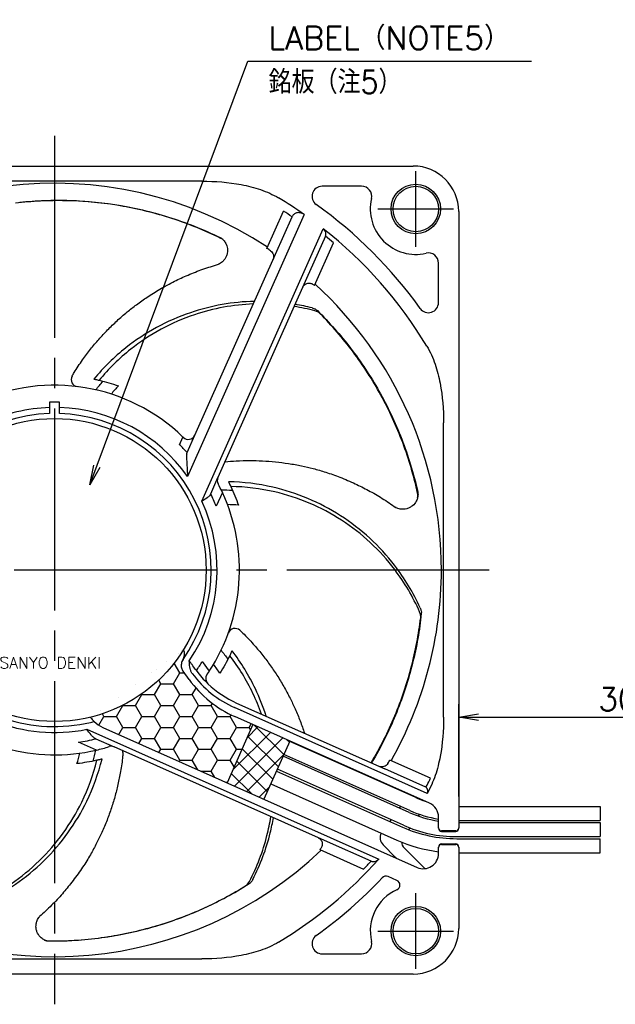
# Model space of a CAD drawing. Extents: x 154 to 478, y 166 to 274.
# Tile 2 of 8: x 206 to 265, y 176 to 274. Entities that reach past the tile are written whole.
import ezdxf

# ---------------------------------------------------------------- set-up
doc = ezdxf.new("R2010")
doc.units = 0
doc.header["$MEASUREMENT"] = 0
doc.header["$PDSIZE"] = -0.5
doc.linetypes.add('CENTER', pattern=[27, 20, -2, 3, -2])
doc.linetypes.add('MS', pattern=[0])
doc.layers.get('0').update_dxf_attribs({"linetype": 'CONTINUOUS'})
doc.layers.get('DEFPOINTS').update_dxf_attribs({"linetype": 'CONTINUOUS'})
for name, color, linetype in [('1DIM', 8, 'CONTINUOUS'), ('1MISC', 8, 'CONTINUOUS'), ('1TEXT', 8, 'CONTINUOUS'), ('CENTER_L', 4, 'CENTER'), ('HATCH', 4, 'CONTINUOUS'), ('PV_PRIMARY', 2, 'MS'), ('SOLID_L', 4, 'CONTINUOUS'), ('SOLID_M', 2, 'CONTINUOUS')]:
    doc.layers.add(name, color=color, linetype=linetype)
doc.styles.get("Standard").update_dxf_attribs({"font": 'ROMANS.shx', "bigfont": 'BIGFONT.shx'})
doc.dimstyles.new('ARROW_ARROW', dxfattribs={"dimscale": 0, "dimtxt": 3.5, "dimasz": 3, "dimexe": 2, "dimexo": 1.5, "dimgap": 1, "dimtad": 1, "dimdec": 1, "dimdsep": 46, "dimtxsty": 'STANDARD', "dimblk1": 'OPEN', "dimblk2": 'OPEN', "dimsah": 1, "dimcen": 0, "dimclrd": 256, "dimclre": 256, "dimclrt": 256, "dimadec": 0, "dimazin": 0, "dimtfac": 1, "dimtdec": 1, "dimtmove": 0, "dimatfit": 3, "dimldrblk": 'OPEN', "dimfxl": 1, "dimtolj": 1, "dimarcsym": 0})

# ---------------------------------------------------------------- blocks, each defined once
blk = doc.blocks.new('_OPEN')
at = {"color": 0, "linetype": 'ByBlock'}
for p, q in [((-1, 0.167), (0, 0)), ((0, 0), (-1, -0.167)), ((0, 0), (-1, 0))]:
    blk.add_line(p, q, dxfattribs=at)
blk = doc.blocks.new('*D3')
at = {"layer": '1DIM', "lineweight": -2}
for p, q in [((249.784, 197.008), (249.784, 206.148)), ((286.784, 196.75), (286.784, 206.148)), ((251.734, 204.848), (284.834, 204.848))]:
    blk.add_line(p, q, dxfattribs=at)
at = {"layer": 'DEFPOINTS', "color": 0}
for p in [(286.784, 204.848), (249.784, 196.033), (286.784, 195.775)]:
    blk.add_point(p, dxfattribs=at)
at = {"layer": '1DIM', "lineweight": -2, "xscale": 1.95, "yscale": 1.95, "zscale": 1.95, "rotation": 180}
blk.add_blockref('_OPEN', (249.784, 204.848), dxfattribs=at)
at = {"layer": '1DIM', "lineweight": -2, "xscale": 1.95, "yscale": 1.95, "zscale": 1.95}
blk.add_blockref('_OPEN', (286.784, 204.848), dxfattribs=at)
at = {"layer": '1DIM', "insert": (268.284, 208.532), "char_height": 2.275, "attachment_point": 5}
blk.add_mtext('   +50\\P300 0', dxfattribs=at)

msp = doc.modelspace()

# ---------------------------------------------------------------- hatches: boundary and pattern name
at = {"layer": 'HATCH'}
h = msp.add_hatch(dxfattribs=at)
h.set_pattern_fill('HONEY', color=256, scale=10, style=0)
h.set_pattern_definition([(0, (711.5411, -244.328), (1.875, 1.0825318), [1.25, -2.5]), (120, (711.5411, -244.328), (-1.875, 1.0825318), [1.25, -2.5]), (60, (711.5411, -244.328), (4e-16, 2.1650635), [-2.5, 1.25])])
edge = h.paths.add_edge_path()
edge.add_line((223.096, 208.587), (222.508, 209.398))
edge.add_spline(control_points=[(222.508, 209.398), (222.434, 209.499), (222.379, 209.614), (222.315, 209.869), (222.306, 210.009), (222.331, 210.152)], knot_values=[0, 0, 0, 0, 0.5, 0.5, 1, 1, 1, 1], degree=3, periodic=0)
edge.add_arc((223.317, 209.987), 1, 146.56505, 170.51979, ccw=False)
edge.add_arc((221.649, 211.09), 1, 326.48028, 386.61012)
edge.add_arc((209.784, 219.425), 15, 283.66632, 328.27836, ccw=False)
edge.add_line((213.328, 204.85), (213.356, 204.81))
edge.add_arc((215.783, 206.574), 3, 216, 225.73818)
edge.add_arc((215.783, 206.574), 3, 225.73818, 246)
edge.add_line((214.563, 203.833), (226.857, 198.359))
edge.add_line((226.857, 198.359), (229.42, 204.115))
edge.add_line((229.42, 204.115), (227.642, 204.906))
edge.add_arc((232.238, 215.229), 11.3, 216, 246, ccw=False)
h = msp.add_hatch(dxfattribs=at)
h.set_pattern_fill('ANSI37', color=256, scale=10)
h.set_pattern_definition([(45, (711.5411, -244.328), (-0.8838835, 0.8838835), []), (135, (711.5411, -244.328), (-0.8838835, -0.8838835), [])])
h.paths.add_polyline_path([(233.074, 202.488), (229.42, 204.115), (226.857, 198.359), (230.512, 196.732)])

# ---------------------------------------------------------------- linework, layer by layer
at = {"layer": 'CENTER_L'}
for p, q in [((209.784, 262.425), (209.784, 176.425)), ((245.534, 251.425), (245.534, 258.925)), ((241.784, 255.175), (249.284, 255.175)), ((252.784, 219.425), (166.784, 219.425)), ((245.534, 179.925), (245.534, 187.425)), ((241.784, 183.675), (249.284, 183.675))]:
    msp.add_line(p, q, dxfattribs=at)
at = {"layer": 'HATCH'}
for p, q in [((229.42, 204.115), (226.857, 198.359)), ((233.074, 202.488), (230.512, 196.732))]:
    msp.add_line(p, q, dxfattribs=at)
at = {"layer": 'PV_PRIMARY'}
for p, q in [((245.525, 196.89), (233.054, 202.442)), ((244.874, 195.428), (232.403, 200.98)), ((244.955, 195.611), (232.484, 201.163)), ((231.752, 199.519), (244.223, 193.966)), ((244.304, 194.149), (231.833, 199.701)), ((231.183, 198.24), (243.654, 192.687)), ((249.784, 196.025), (263.784, 196.025)), ((263.784, 196.025), (263.784, 194.625)), ((249.784, 194.625), (263.784, 194.625)), ((249.784, 194.425), (263.784, 194.425)), ((263.784, 194.425), (263.784, 193.025)), ((249.592, 193.025), (263.784, 193.025)), ((249.592, 192.825), (263.784, 192.825)), ((263.784, 191.425), (263.784, 192.825)), ((249.784, 191.425), (263.784, 191.425))]:
    msp.add_line(p, q, dxfattribs=at)
for radius, end in [(10, 251.73197), (11.6, 261.03152), (11.4, 260.87308), (13, 270), (13.2, 270), (14.6, 262.88515)]:
    msp.add_arc((249.592, 206.025), radius, 246, end, dxfattribs=at)
at = {"layer": 'SOLID_M'}
for p, q in [((174.284, 259.425), (245.284, 259.425)), ((224.368, 257.925), (195.199, 257.925)), ((240.178, 257.425), (236.265, 257.425)), ((234.485, 254.622), (222.939, 228.688)), ((230.804, 251.272), (232.445, 254.956)), ((249.784, 254.925), (249.784, 194.088)), ((231.645, 250.701), (233.292, 254.401)), ((224.362, 226.231), (236.377, 253.216)), ((236.6, 252.488), (234.73, 248.287)), ((235.514, 247.59), (237.399, 251.824)), ((223.661, 232.77), (231.645, 250.701)), ((247.784, 245.906), (247.784, 249.819)), ((234.73, 248.287), (225.951, 228.571)), ((209.284, 235.507), (209.284, 234.917)), ((210.284, 234.917), (210.284, 235.507)), ((248.284, 204.84), (248.284, 234.01)), ((222.15, 231.835), (222.489, 232.596)), ((222.894, 231.047), (223.661, 232.77)), ((225.243, 226.981), (225.951, 228.571)), ((226.394, 227.106), (225.788, 225.746)), ((224.407, 210.356), (225.097, 209.406)), ((223.096, 208.587), (222.508, 209.398)), ((246.662, 197.313), (227.602, 205.8)), ((227.806, 206.256), (242.457, 199.733)), ((213.328, 204.85), (213.356, 204.81)), ((246.894, 196.335), (227.642, 204.906)), ((214.563, 203.833), (245.673, 189.982)), ((212.989, 203.658), (241.87, 190.799)), ((213.924, 201.6), (212.165, 202.383)), ((213.883, 202.713), (215.681, 201.912)), ((236.813, 192.504), (215.681, 201.912)), ((246.997, 198.806), (242.965, 200.602)), ((246.525, 197.922), (242.457, 199.733)), ((247.784, 194.088), (247.784, 194.964)), ((247.784, 193.888), (247.784, 194.088)), ((249.784, 194.088), (249.784, 193.888)), ((247.784, 193.85), (247.784, 193.888)), ((249.484, 193.588), (248.084, 193.588)), ((248.084, 193.55), (249.484, 193.55)), ((249.784, 193.888), (249.784, 193.85)), ((249.784, 193.85), (249.784, 193.85)), ((241.105, 190.593), (236.813, 192.504)), ((242.299, 192.213), (243.508, 191.004)), ((248.084, 192.3), (249.484, 192.3)), ((248.084, 192.262), (249.484, 192.262)), ((236.043, 191.752), (240.377, 189.822)), ((246.418, 189.862), (244.374, 191.905)), ((247.784, 191.962), (247.784, 192)), ((247.784, 191.762), (247.784, 191.962)), ((247.784, 191.352), (247.784, 191.762)), ((249.784, 192), (249.784, 191.962)), ((249.784, 192), (249.784, 192)), ((249.784, 191.962), (249.784, 191.762)), ((249.784, 191.762), (249.784, 183.925)), ((243.67, 188.685), (242.79, 189.076)), ((236.265, 181.425), (240.178, 181.425)), ((195.199, 180.925), (224.368, 180.925)), ((245.284, 179.425), (174.284, 179.425))]:
    msp.add_line(p, q, dxfattribs=at)
for centre, radius in [((245.534, 255.175), 2.45), ((245.534, 255.175), 2.25), ((209.784, 219.425), 15), ((245.534, 183.675), 2.45), ((245.534, 183.675), 2.25)]:
    msp.add_circle(centre, radius, dxfattribs=at)
for centre, radius, start, end in [((245.284, 254.925), 4.5, 0, 90), ((209.784, 219.425), 38.287, 56.60591, 137.65875), ((236.265, 256.425), 1, 90, 234.40847), ((240.178, 256.425), 1, 346.86344, 90), ((209.784, 219.425), 43, 54.93862, 58.96737), ((209.784, 219.425), 44.5, 35.59153, 54.40847), ((245.534, 255.175), 4.5, 166.86344, 283.13656), ((209.784, 219.425), 42.143, 56.09384, 57.47123), ((209.784, 219.425), 43, 31.03263, 51.79755), ((209.784, 219.425), 42.571, 49.55741, 50.95577), ((209.784, 219.425), 38.159, 55.92963, 56.57312), ((246.784, 249.819), 1, 0, 103.13656), ((209.784, 219.425), 38.149, 47.58679, 47.71403), ((209.784, 219.425), 38.287, 0, 47.65853), ((246.784, 245.906), 1, 215.59153, 0), ((212.132, 238.279), 0.7, 150.47841, 262.90136), ((209.784, 219.425), 18.3, 46.02988, 114.81671), ((209.784, 219.425), 16.628, 88.27685, 91.72315), ((209.784, 219.425), 16.089, 91.78084, 115.02615), ((209.784, 219.425), 16.089, 35.15198, 88.21916), ((209.784, 219.425), 15.5, 91.84857, 283.31271), ((209.784, 219.425), 15.5, 325.10332, 88.15143), ((209.784, 219.425), 18.3, 45.83427, 46.02988), ((223.022, 233.054), 0.7, 225.83427, 336), ((209.784, 219.425), 17.52, 41.55543, 45.10017), ((226.591, 228.286), 0.7, 156, 207.79908), ((209.784, 219.425), 18.3, 24.81671, 27.79908), ((209.784, 219.425), 16.089, 325.98912, 25.02615), ((209.784, 219.425), 18.3, 326.80517, 24.81671), ((209.784, 219.425), 17.207, 21.55037, 26.04638), ((209.784, 219.425), 38.287, 330.45435, 0), ((227.643, 212.94), 0.7, 47.62127, 160.04422), ((221.649, 211.09), 1, 324.91335, 26.61012), ((209.784, 219.425), 16.089, 215.15198, 281.4912), ((223.317, 209.985), 1, 145.10332, 170.427), ((209.784, 219.425), 17.207, 324.64119, 328.1941), ((231.873, 215.392), 10.5, 216.33145, 246), ((231.873, 215.392), 10, 216.33145, 226.28746), ((225.446, 208.67), 0.7, 145.52296, 226.28746), ((209.784, 219.425), 18.3, 325.52296, 326.80517), ((232.238, 215.229), 11.3, 216, 246), ((231.873, 215.392), 10, 226.28746, 246), ((209.784, 219.425), 18.3, 226.02988, 283.07812), ((215.783, 206.574), 3, 216, 225.73818), ((215.783, 206.574), 3, 225.73818, 246), ((209.784, 219.425), 17.207, 277.95387, 283.78086), ((209.784, 219.425), 18.3, 283.07812, 287.18115), ((215.396, 201.273), 0.7, 66, 107.18115), ((215.849, 201.419), 0.7, 356.1927, 9.10592), ((209.784, 219.425), 38.149, 329.86843, 330.43422), ((209.784, 219.425), 42.571, 329.66145, 329.99368), ((245.402, 196.608), 0.8, 129.82607, 133.43494), ((209.784, 219.425), 41.5, 325.3775, 325.65831), ((246.284, 194.964), 1.5, 0, 66), ((209.784, 219.425), 43.5, 325.93045, 326.20328), ((209.784, 219.425), 41.5, 323.12107, 323.40417), ((243.006, 192.92), 1, 153.0935, 225), ((209.784, 219.425), 43.5, 323.74715, 324.02018), ((248.084, 193.888), 0.3, 180.00895, 270.00895), ((249.484, 193.888), 0.3, 269.99105, 359.99105), ((244.94, 192.471), 0.8, 179.27848, 225), ((248.084, 191.962), 0.3, 89.99105, 179.99105), ((249.484, 191.962), 0.3, 0.00895, 90.00895), ((209.784, 219.425), 38.287, 236.60518, 313.5876), ((209.784, 219.425), 38.149, 313.49828, 313.55152), ((246.284, 191.352), 1.5, 246, 0), ((209.784, 219.425), 43, 301.03263, 318.26282), ((209.784, 219.425), 42.571, 315.94305, 317.36948), ((209.784, 219.425), 44.5, 305.59153, 316.79865), ((242.586, 188.62), 0.5, 66, 136.79865), ((243.467, 188.228), 0.5, 294.41863, 66), ((245.534, 183.675), 4.5, 114.41863, 193.13656), ((245.284, 183.925), 4.5, 270, 0), ((236.265, 182.425), 1, 125.59153, 270), ((240.178, 182.425), 1, 270, 13.13656)]:
    msp.add_arc(centre, radius, start, end, dxfattribs=at)
for centre, major_axis, ratio, start_param, end_param in [((248.084, 193.85), (0, -0.3), 0.999688, 4.712389, 6.283185), ((249.484, 193.85), (0, 0.3), 0.999688, 3.141593, 4.712389), ((249.484, 193.85), (0, -0.3), 0.999922, 0, 1.570796), ((248.084, 192), (0, -0.3), 0.999688, 3.141593, 4.712389), ((249.484, 192), (0, 0.3), 0.999688, 4.712389, 6.283185), ((249.484, 192), (0, -0.3), 0.999922, 1.570796, 3.141593)]:
    msp.add_ellipse(centre, major_axis=major_axis, ratio=ratio, start_param=start_param, end_param=end_param, dxfattribs=at)
for points, knots in [([(224.368, 257.925), (225.681, 257.925), (226.982, 257.832), (228.908, 257.463), (229.55, 257.3), (230.786, 256.874), (231.385, 256.612), (231.951, 256.271)], [0, 0, 0, 0, 0.5, 0.5, 0.75, 0.75, 1, 1, 1, 1]), ([(205.915, 255.776), (206.721, 255.872), (207.553, 255.943), (209.217, 256.026), (210.052, 256.04), (212.57, 255.992), (214.255, 255.846), (216.801, 255.439), (217.651, 255.272), (219.354, 254.874), (220.208, 254.641), (221.919, 254.106), (222.774, 253.804), (224.479, 253.126), (225.328, 252.751), (226.181, 252.333)], [0, 0, 0, 0, 0.125, 0.125, 0.25, 0.25, 0.5, 0.5, 0.625, 0.625, 0.75, 0.75, 0.875, 0.875, 1, 1, 1, 1]), ([(226.244, 252.266), (225.467, 252.647), (224.667, 253.005), (223.051, 253.66), (222.233, 253.957), (220.58, 254.494), (219.746, 254.732), (218.064, 255.148), (217.219, 255.325), (214.68, 255.766), (212.991, 255.936), (210.47, 256.016), (209.634, 256.013), (207.979, 255.951), (207.162, 255.893), (206.333, 255.806)], [0, 0, 0, 0, 0.125, 0.125, 0.25, 0.25, 0.375, 0.375, 0.5, 0.5, 0.75, 0.75, 0.875, 0.875, 1, 1, 1, 1]), ([(234.485, 254.622), (234.363, 254.708), (234.225, 254.768), (233.961, 254.82), (233.835, 254.813), (233.622, 254.753), (233.532, 254.701), (233.387, 254.57), (233.332, 254.491), (233.292, 254.401)], [0, 0, 0, 0, 0.25, 0.25, 0.5, 0.5, 0.75, 0.75, 1, 1, 1, 1]), ([(236.6, 252.488), (236.644, 252.587), (236.651, 252.711), (236.602, 252.905), (236.574, 252.972), (236.495, 253.101), (236.441, 253.165), (236.377, 253.216)], [0, 0, 0, 0, 0.5, 0.5, 0.75, 0.75, 1, 1, 1, 1]), ([(226.571, 252.003), (226.644, 251.896), (226.829, 251.623), (226.916, 251.194), (226.884, 250.784), (226.79, 250.476), (226.63, 250.189), (226.43, 249.965), (226.225, 249.809), (226.084, 249.731), (226.024, 249.704), (226.015, 249.7)], [0, 0, 0, 0, 0.144318, 0.369257, 0.488423, 0.611314, 0.725478, 0.843833, 0.925167, 0.989959, 1, 1, 1, 1]), ([(226.395, 252.189), (226.436, 252.153), (226.469, 252.12), (226.525, 252.059), (226.55, 252.031), (226.571, 252.003)], [0, 0, 0, 0, 0.5, 0.5, 1, 1, 1, 1]), ([(231.161, 251.034), (231.297, 250.942), (231.396, 250.804), (231.486, 250.489), (231.475, 250.319), (231.408, 250.169)], [0, 0, 0, 0, 0.5, 0.5, 1, 1, 1, 1]), ([(211.522, 238.624), (211.588, 238.74), (211.899, 239.293), (212.511, 240.182), (213.326, 241.277), (214.158, 242.267), (215.033, 243.209), (215.969, 244.117), (216.923, 244.949), (217.916, 245.732), (218.991, 246.494), (220.247, 247.278), (221.599, 248.008), (223.021, 248.662), (224.469, 249.234), (225.493, 249.542), (226.016, 249.699)], [0.0248565, 0.0248565, 0.0248565, 0.0248565, 0.0456967, 0.1244834, 0.1937416, 0.2598351, 0.3269813, 0.395073, 0.4639857, 0.5251147, 0.592852, 0.6700391, 0.7567872, 0.8329075, 0.9147463, 1, 1, 1, 1]), ([(234.341, 247.414), (234.386, 247.516), (234.455, 247.605), (234.626, 247.743), (234.728, 247.792), (234.944, 247.837), (235.057, 247.834), (235.27, 247.776), (235.369, 247.722), (235.451, 247.647)], [0, 0, 0, 0, 0.25, 0.25, 0.5, 0.5, 0.75, 0.75, 1, 1, 1, 1]), ([(229.563, 246.025), (227.42, 245.976), (225.279, 245.602), (220.907, 244.119), (217.417, 242.206), (214.621, 239.473), (213.673, 238.329)], [0.2788629, 0.2788629, 0.2788629, 0.2788629, 0.5, 0.5, 0.75, 0.9029891, 0.9029891, 0.9029891, 0.9029891]), ([(229.447, 245.765), (227.479, 245.691), (225.519, 245.338), (221.339, 243.94), (217.886, 242.056), (215.127, 239.35), (214.193, 238.215)], [0.2947888, 0.2947888, 0.2947888, 0.2947888, 0.5, 0.5, 0.75, 0.9033515, 0.9033515, 0.9033515, 0.9033515]), ([(235.284, 245.374), (235.384, 245.349), (235.48, 245.315), (235.656, 245.226), (235.732, 245.173), (235.792, 245.114)], [0, 0, 0, 0, 0.5, 0.5, 1, 1, 1, 1]), ([(235.792, 245.114), (236.37, 244.544), (236.943, 243.938), (238.046, 242.689), (238.577, 242.044), (240.11, 240.046), (241.046, 238.637), (242.316, 236.393), (242.716, 235.624), (243.465, 234.044), (243.816, 233.232), (244.465, 231.56), (244.761, 230.704), (245.294, 228.948), (245.531, 228.051), (245.735, 227.123)], [0, 0, 0, 0, 0.125, 0.125, 0.25, 0.25, 0.5, 0.5, 0.625, 0.625, 0.75, 0.75, 0.875, 0.875, 1, 1, 1, 1]), ([(245.722, 227.032), (245.536, 227.877), (245.317, 228.725), (244.821, 230.397), (244.544, 231.222), (243.933, 232.849), (243.599, 233.65), (242.876, 235.224), (242.488, 235.995), (241.249, 238.254), (240.328, 239.681), (238.819, 241.702), (238.296, 242.355), (237.216, 243.61), (236.66, 244.212), (236.075, 244.806)], [0, 0, 0, 0, 0.125, 0.125, 0.25, 0.25, 0.375, 0.375, 0.5, 0.5, 0.75, 0.75, 0.875, 0.875, 1, 1, 1, 1]), ([(246.629, 241.593), (246.97, 241.026), (247.232, 240.428), (247.658, 239.194), (247.821, 238.554), (248.19, 236.625), (248.284, 235.322), (248.284, 234.01)], [0, 0, 0, 0, 0.25, 0.25, 0.5, 0.5, 1, 1, 1, 1]), ([(213.673, 238.329), (213.731, 238.317), (213.789, 238.305), (213.847, 238.293), (213.904, 238.28), (213.962, 238.267), (214.02, 238.254), (214.078, 238.241), (214.136, 238.228), (214.193, 238.215)], [0, 0, 0, 0, 0.000271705, 0.000271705, 0.000271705, 0.0005433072, 0.0005433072, 0.0005433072, 0.0008149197, 0.0008149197, 0.0008149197, 0.0008149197]), ([(214.193, 238.215), (214.523, 238.137), (214.838, 238.054), (215.469, 237.872), (215.785, 237.771), (216.106, 237.66)], [0, 0, 0, 0, 0.5, 0.5, 1, 1, 1, 1]), ([(209.284, 236.045), (209.284, 235.959), (209.284, 235.87), (209.284, 235.69), (209.284, 235.599), (209.284, 235.507)], [0, 0, 0, 0, 0.5, 0.5, 1, 1, 1, 1]), ([(210.284, 235.507), (210.284, 235.598), (210.284, 235.69), (210.284, 235.871), (210.284, 235.96), (210.284, 236.045)], [0, 0, 0, 0, 0.5, 0.5, 1, 1, 1, 1]), ([(222.863, 230.931), (222.855, 230.872), (222.852, 230.801), (222.85, 230.645), (222.851, 230.558), (222.859, 230.291), (222.869, 230.098), (222.889, 229.704), (222.9, 229.504), (222.921, 229.099), (222.93, 228.894), (222.939, 228.688)], [0, 0, 0, 0, 0.125, 0.125, 0.25, 0.25, 0.5, 0.5, 0.75, 0.75, 1, 1, 1, 1]), ([(226.652, 230.145), (227.024, 230.186), (227.84, 230.239), (229.077, 230.28), (230.37, 230.247), (231.652, 230.15), (232.945, 229.984), (234.191, 229.757), (235.421, 229.469), (236.687, 229.104), (238.084, 228.61), (239.497, 228.008), (240.895, 227.305), (242.245, 226.529), (243.125, 225.92), (243.573, 225.609)], [0.0657391, 0.0657391, 0.0657391, 0.0657391, 0.1244834, 0.1937416, 0.2598351, 0.3269813, 0.395073, 0.4639857, 0.5251147, 0.592852, 0.6700391, 0.7567872, 0.8329075, 0.9147463, 1, 1, 1, 1]), ([(226.989, 228.17), (227.015, 228.118), (227.042, 228.065), (227.068, 228.012), (227.094, 227.959), (227.12, 227.906), (227.146, 227.853), (227.172, 227.799), (227.198, 227.746), (227.223, 227.693)], [0, 0, 0, 0, 0.000271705, 0.000271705, 0.000271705, 0.0005433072, 0.0005433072, 0.0005433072, 0.0008149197, 0.0008149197, 0.0008149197, 0.0008149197]), ([(245.971, 215.667), (245.292, 217.173), (243.189, 220.677), (240.149, 223.478), (236.026, 226.125), (232.354, 227.661), (228.474, 228.143), (226.989, 228.17)], [0.0802821, 0.0802821, 0.0802821, 0.0802821, 0.25, 0.5, 0.5, 0.75, 0.9029891, 0.9029891, 0.9029891, 0.9029891]), ([(227.223, 227.693), (227.368, 227.387), (227.5, 227.089), (227.75, 226.481), (227.869, 226.172), (227.982, 225.851)], [0, 0, 0, 0, 0.5, 0.5, 1, 1, 1, 1]), ([(245.914, 215.276), (245.256, 216.771), (243.204, 220.259), (240.218, 223.043), (236.154, 225.675), (232.528, 227.201), (228.693, 227.671), (227.223, 227.693)], [0.0808083, 0.0808083, 0.0808083, 0.0808083, 0.25, 0.5, 0.5, 0.75, 0.9033515, 0.9033515, 0.9033515, 0.9033515]), ([(225.243, 226.981), (225.209, 226.905), (225.162, 226.835), (225.043, 226.701), (224.971, 226.637), (224.736, 226.456), (224.548, 226.343), (224.362, 226.231)], [0, 0, 0, 0, 0.25, 0.25, 0.5, 0.5, 1, 1, 1, 1]), ([(245.721, 226.612), (245.683, 226.489), (245.585, 226.173), (245.303, 225.838), (244.963, 225.608), (244.664, 225.489), (244.339, 225.436), (244.04, 225.452), (243.79, 225.515), (243.641, 225.576), (243.582, 225.607), (243.574, 225.611)], [0, 0, 0, 0, 0.144318, 0.3692561, 0.4884226, 0.6113134, 0.7254782, 0.8438321, 0.9251663, 0.9899592, 1, 1, 1, 1]), ([(245.757, 226.866), (245.754, 226.811), (245.749, 226.765), (245.736, 226.683), (245.729, 226.646), (245.721, 226.612)], [0, 0, 0, 0, 0.5, 0.5, 1, 1, 1, 1]), ([(245.971, 215.667), (246.013, 215.573), (246.046, 215.477), (246.087, 215.283), (246.093, 215.191), (246.084, 215.108)], [0, 0, 0, 0, 0.5, 0.5, 1, 1, 1, 1]), ([(241.114, 200.331), (241.118, 200.337), (241.122, 200.343), (241.571, 201.096), (241.988, 201.856), (242.768, 203.403), (243.129, 204.187), (244.123, 206.564), (244.665, 208.174), (245.304, 210.613), (245.487, 211.43), (245.795, 213.056), (245.92, 213.866), (246.02, 214.694)], [0.2489574, 0.2489574, 0.2489574, 0.2489574, 0.25, 0.25, 0.375, 0.375, 0.5, 0.5, 0.75, 0.75, 0.875, 0.875, 1, 1, 1, 1]), ([(246.084, 215.108), (245.998, 214.3), (245.882, 213.474), (245.593, 211.833), (245.42, 211.016), (244.814, 208.572), (244.296, 206.961), (243.333, 204.57), (242.981, 203.778), (242.214, 202.206), (241.797, 201.426), (241.281, 200.539), (241.215, 200.428), (241.148, 200.316)], [0, 0, 0, 0, 0.125, 0.125, 0.25, 0.25, 0.5, 0.5, 0.625, 0.625, 0.75, 0.75, 0.76806, 0.76806, 0.76806, 0.76806]), ([(228.115, 213.458), (228.213, 213.368), (228.683, 212.942), (229.413, 212.148), (230.3, 211.109), (231.08, 210.078), (231.803, 209.015), (232.48, 207.9), (233.079, 206.785), (233.621, 205.643), (234.099, 204.487), (234.385, 203.675), (234.516, 203.269)], [0.0248565, 0.0248565, 0.0248565, 0.0248565, 0.0456967, 0.1244834, 0.1937416, 0.2598351, 0.3269813, 0.395073, 0.4639857, 0.5251147, 0.592852, 0.6596527, 0.6596527, 0.6596527, 0.6596527]), ([(227.121, 210.945), (226.972, 210.641), (226.821, 210.352), (226.502, 209.777), (226.334, 209.492), (226.155, 209.204)], [0, 0, 0, 0, 0.5, 0.5, 1, 1, 1, 1]), ([(227.348, 211.426), (227.324, 211.373), (227.299, 211.319), (227.274, 211.266), (227.249, 211.212), (227.224, 211.158), (227.198, 211.105), (227.172, 211.051), (227.147, 210.998), (227.121, 210.945)], [0, 0, 0, 0, 0.000271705, 0.000271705, 0.000271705, 0.0005433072, 0.0005433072, 0.0005433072, 0.0008149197, 0.0008149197, 0.0008149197, 0.0008149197]), ([(230.267, 205.16), (230.021, 205.858), (229.177, 207.901), (228.02, 209.782), (227.121, 210.945)], [0.6728413, 0.6728413, 0.6728413, 0.6728413, 0.75, 0.9033515, 0.9033515, 0.9033515, 0.9033515]), ([(230.732, 204.953), (230.438, 205.875), (229.532, 208.159), (228.253, 210.248), (227.348, 211.426)], [0.6504665, 0.6504665, 0.6504665, 0.6504665, 0.75, 0.9029891, 0.9029891, 0.9029891, 0.9029891]), ([(222.331, 210.152), (222.306, 210.009), (222.315, 209.869), (222.379, 209.614), (222.434, 209.499), (222.508, 209.398)], [0, 0, 0, 0, 0.5, 0.5, 1, 1, 1, 1]), ([(223.783, 209.514), (223.694, 209.635), (223.59, 209.779), (223.42, 210.014), (223.362, 210.094), (223.242, 210.258), (223.181, 210.342), (223.121, 210.426)], [0, 0, 0, 0, 0.5, 0.5, 0.75, 0.75, 1, 1, 1, 1]), ([(223.351, 209.269), (223.301, 209.356), (223.264, 209.45), (223.207, 209.639), (223.187, 209.736), (223.142, 210.028), (223.131, 210.226), (223.121, 210.426)], [0, 0, 0, 0, 0.25, 0.25, 0.5, 0.5, 1, 1, 1, 1]), ([(248.284, 204.84), (248.284, 203.539), (248.192, 202.248), (247.83, 200.338), (247.67, 199.702), (247.252, 198.473), (246.996, 197.878), (246.662, 197.313)], [0, 0, 0, 0, 0.5, 0.5, 0.75, 0.75, 1, 1, 1, 1]), ([(213.353, 204.342), (213.436, 204.361), (213.517, 204.381), (213.645, 204.414), (213.689, 204.425), (213.689, 204.425)], [0, 0, 0, 0, 0.5, 0.5, 1, 1, 1, 1]), ([(213.883, 202.713), (213.792, 202.753), (213.708, 202.806), (213.548, 202.934), (213.471, 203.01), (213.255, 203.259), (213.121, 203.46), (212.989, 203.658)], [0, 0, 0, 0, 0.25, 0.25, 0.5, 0.5, 1, 1, 1, 1]), ([(216.547, 201.373), (216.538, 201.24), (216.498, 200.607), (216.333, 199.541), (216.073, 198.2), (215.753, 196.947), (215.374, 195.719), (214.924, 194.495), (214.426, 193.331), (213.871, 192.195), (213.233, 191.042), (212.441, 189.79), (211.54, 188.547), (210.543, 187.34), (209.486, 186.196), (208.697, 185.475), (208.294, 185.107)], [0.0248565, 0.0248565, 0.0248565, 0.0248565, 0.0456967, 0.1244834, 0.1937416, 0.2598351, 0.3269813, 0.395073, 0.4639857, 0.5251147, 0.592852, 0.6700391, 0.7567872, 0.8329075, 0.9147463, 1, 1, 1, 1]), ([(197.699, 185.124), (199.303, 185.432), (203.16, 186.657), (206.539, 188.949), (210.009, 192.325), (212.303, 195.52), (213.615, 199.155), (213.963, 200.583)], [0.0808083, 0.0808083, 0.0808083, 0.0808083, 0.25, 0.5, 0.5, 0.75, 0.9033515, 0.9033515, 0.9033515, 0.9033515]), ([(198.068, 184.982), (199.686, 185.308), (203.571, 186.579), (206.978, 188.919), (210.476, 192.35), (212.79, 195.588), (214.124, 199.263), (214.481, 200.705)], [0.0802821, 0.0802821, 0.0802821, 0.0802821, 0.25, 0.5, 0.5, 0.75, 0.9029891, 0.9029891, 0.9029891, 0.9029891]), ([(213.963, 200.583), (213.633, 200.51), (213.313, 200.448), (212.665, 200.339), (212.337, 200.292), (211.999, 200.253)], [0, 0, 0, 0, 0.5, 0.5, 1, 1, 1, 1]), ([(214.481, 200.705), (214.424, 200.691), (214.367, 200.677), (214.309, 200.663), (214.252, 200.649), (214.194, 200.636), (214.136, 200.622), (214.079, 200.609), (214.021, 200.596), (213.963, 200.583)], [0, 0, 0, 0, 0.000271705, 0.000271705, 0.000271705, 0.0005433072, 0.0005433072, 0.0005433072, 0.0008149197, 0.0008149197, 0.0008149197, 0.0008149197]), ([(242.778, 200.275), (242.691, 200.126), (242.55, 200.013), (242.225, 199.908), (242.045, 199.917), (241.887, 199.987)], [0, 0, 0, 0, 0.5, 0.5, 1, 1, 1, 1]), ([(246.662, 197.313), (246.72, 197.411), (246.743, 197.523), (246.728, 197.708), (246.693, 197.783), (246.642, 197.838)], [0, 0, 0, 0, 0.5, 0.5, 1, 1, 1, 1]), ([(229.067, 188.591), (229.826, 190.037), (230.639, 192.16), (231.094, 194.376), (231.194, 195.005)], [0.0808083, 0.0808083, 0.0808083, 0.0808083, 0.25, 0.3163663, 0.3163663, 0.3163663, 0.3163663]), ([(229.408, 188.79), (230.162, 190.259), (230.918, 192.286), (231.356, 194.394), (231.442, 194.895)], [0.0802821, 0.0802821, 0.0802821, 0.0802821, 0.25, 0.3023941, 0.3023941, 0.3023941, 0.3023941]), ([(235.871, 192.923), (235.976, 192.876), (236.068, 192.804), (236.208, 192.624), (236.256, 192.516), (236.295, 192.29), (236.286, 192.172), (236.215, 191.956), (236.152, 191.856), (236.068, 191.776)], [0, 0, 0, 0, 0.25, 0.25, 0.5, 0.5, 0.75, 0.75, 1, 1, 1, 1]), ([(241.105, 190.593), (241.207, 190.547), (241.337, 190.539), (241.539, 190.585), (241.609, 190.61), (241.746, 190.686), (241.814, 190.736), (241.87, 190.799)], [0, 0, 0, 0, 0.5, 0.5, 0.75, 0.75, 1, 1, 1, 1]), ([(243.613, 190.899), (243.613, 190.899), (243.605, 190.907), (243.57, 190.941), (243.543, 190.969), (243.508, 191.004)], [0, 0, 0, 0, 0.5, 0.5, 1, 1, 1, 1]), ([(229.041, 188.352), (228.357, 187.916), (227.638, 187.492), (226.175, 186.695), (225.428, 186.32), (223.139, 185.27), (221.557, 184.671), (219.087, 183.933), (218.248, 183.714), (216.541, 183.335), (215.671, 183.173), (213.897, 182.913), (212.996, 182.815), (211.166, 182.686), (210.238, 182.655), (209.288, 182.662)], [0, 0, 0, 0, 0.125, 0.125, 0.25, 0.25, 0.5, 0.5, 0.625, 0.625, 0.75, 0.75, 0.875, 0.875, 1, 1, 1, 1]), ([(229.408, 188.79), (229.361, 188.698), (229.306, 188.612), (229.18, 188.46), (229.112, 188.397), (229.041, 188.352)], [0, 0, 0, 0, 0.5, 0.5, 1, 1, 1, 1]), ([(209.202, 182.695), (210.068, 182.689), (210.943, 182.713), (212.684, 182.824), (213.55, 182.911), (215.272, 183.145), (216.127, 183.292), (217.823, 183.647), (218.661, 183.854), (221.139, 184.559), (222.735, 185.139), (225.041, 186.16), (225.794, 186.526), (227.257, 187.299), (227.969, 187.706), (228.677, 188.145)], [0, 0, 0, 0, 0.125, 0.125, 0.25, 0.25, 0.375, 0.375, 0.5, 0.5, 0.75, 0.75, 0.875, 0.875, 1, 1, 1, 1]), ([(208.793, 182.789), (208.682, 182.854), (208.396, 183.02), (208.132, 183.369), (207.983, 183.752), (207.934, 184.07), (207.954, 184.398), (208.037, 184.687), (208.154, 184.917), (208.247, 185.048), (208.289, 185.098), (208.295, 185.105)], [0, 0, 0, 0, 0.144318, 0.369256, 0.488423, 0.611313, 0.725478, 0.843833, 0.925166, 0.989959, 1, 1, 1, 1]), ([(209.033, 182.698), (208.98, 182.713), (208.937, 182.728), (208.859, 182.759), (208.825, 182.774), (208.793, 182.789)], [0, 0, 0, 0, 0.5, 0.5, 1, 1, 1, 1]), ([(231.951, 182.579), (231.384, 182.238), (230.787, 181.977), (229.553, 181.551), (228.912, 181.388), (226.983, 181.018), (225.681, 180.925), (224.368, 180.925)], [0, 0, 0, 0, 0.25, 0.25, 0.5, 0.5, 1, 1, 1, 1])]:
    msp.add_open_spline(points, degree=3, knots=knots, dxfattribs=at)
for points in [[(226.181, 252.333), (226.259, 252.294), (226.331, 252.246), (226.395, 252.189)], [(226.571, 252.003), (226.486, 252.11), (226.377, 252.2), (226.244, 252.266)], [(235.284, 245.374), (234.724, 245.517), (234.16, 245.637), (233.592, 245.733)], [(235.554, 245.086), (234.875, 245.266), (234.189, 245.411), (233.498, 245.521)], [(236.075, 244.806), (235.948, 244.935), (235.758, 245.032), (235.554, 245.086)], [(213.867, 237.264), (214.097, 237.555), (214.334, 237.841), (214.579, 238.12)], [(216.106, 237.66), (215.861, 237.395), (215.623, 237.123), (215.393, 236.844)], [(222.863, 230.931), (222.869, 230.974), (222.879, 231.013), (222.894, 231.047)], [(226.276, 227.355), (226.647, 227.357), (227.019, 227.349), (227.39, 227.332)], [(245.721, 226.612), (245.752, 226.746), (245.754, 226.887), (245.722, 227.032)], [(245.735, 227.123), (245.754, 227.037), (245.761, 226.952), (245.757, 226.866)], [(227.982, 225.851), (227.622, 225.877), (227.261, 225.894), (226.9, 225.9)], [(246.02, 214.694), (246.041, 214.874), (245.998, 215.083), (245.914, 215.276)], [(226.266, 211.474), (226.499, 211.186), (226.725, 210.891), (226.943, 210.59)], [(226.155, 209.204), (225.951, 209.501), (225.738, 209.793), (225.518, 210.08)], [(223.414, 209.171), (223.391, 209.202), (223.37, 209.235), (223.351, 209.269)], [(223.783, 209.514), (223.794, 209.498), (223.806, 209.482), (223.817, 209.467)], [(211.999, 200.253), (212.105, 200.599), (212.201, 200.947), (212.288, 201.297)], [(213.844, 201.581), (213.764, 201.219), (213.674, 200.859), (213.574, 200.501)], [(246.642, 197.838), (246.609, 197.874), (246.569, 197.902), (246.525, 197.922)], [(246.649, 198.135), (246.775, 198.354), (246.891, 198.578), (246.997, 198.806)], [(228.677, 188.145), (228.832, 188.24), (228.969, 188.404), (229.067, 188.591)], [(208.793, 182.789), (208.917, 182.73), (209.054, 182.696), (209.202, 182.695)], [(209.288, 182.662), (209.201, 182.662), (209.116, 182.675), (209.033, 182.698)]]:
    msp.add_open_spline(points, degree=3, dxfattribs=at)

# ---------------------------------------------------------------- texts
at = {"layer": '1MISC', "width": 0.9}
msp.add_text('銘板（注5）', height=2.3, dxfattribs=at).set_placement((230.965, 266.596))
at = {"layer": '1TEXT', "color": 0, "insert": (230.945, 272.081), "char_height": 2.3, "attachment_point": 4}
msp.add_mtext('LABEL（NOTE5）', dxfattribs=at)
at = {"layer": 'SOLID_L', "color": 2}
msp.add_text('SANYO DENKI', height=1.13667, dxfattribs=at).set_placement((204.323, 209.676))

# ---------------------------------------------------------------- dimensions: what is measured, and where the dimension line sits
at = {"layer": '1DIM'}
dim = msp.add_linear_dim(base=(286.784, 204.848), p1=(249.784, 196.033), p2=(286.784, 195.775), text='   +50\\P300 0', dimstyle='ARROW_ARROW', override={"dimscale": 0.65, "dimtol": 1, "dimtp": 0.5, "dimtm": 0.5, "dimtolj": 0}, dxfattribs=at)
dim.commit()
dim.dimension.update_dxf_attribs({"geometry": '*D3', "text_midpoint": (268.284, 204.848), "dimtype": 160})

# ---------------------------------------------------------------- leaders
msp.add_leader([(213.286, 227.871), (228.914, 269.818), (256.98, 269.818)], dimstyle='ARROW_ARROW', override={"dimscale": 0.65, "dimtol": 1, "dimtp": 0.5, "dimtm": 0.5, "dimtolj": 0}, dxfattribs=at)

doc.saveas('drawing.dxf')
